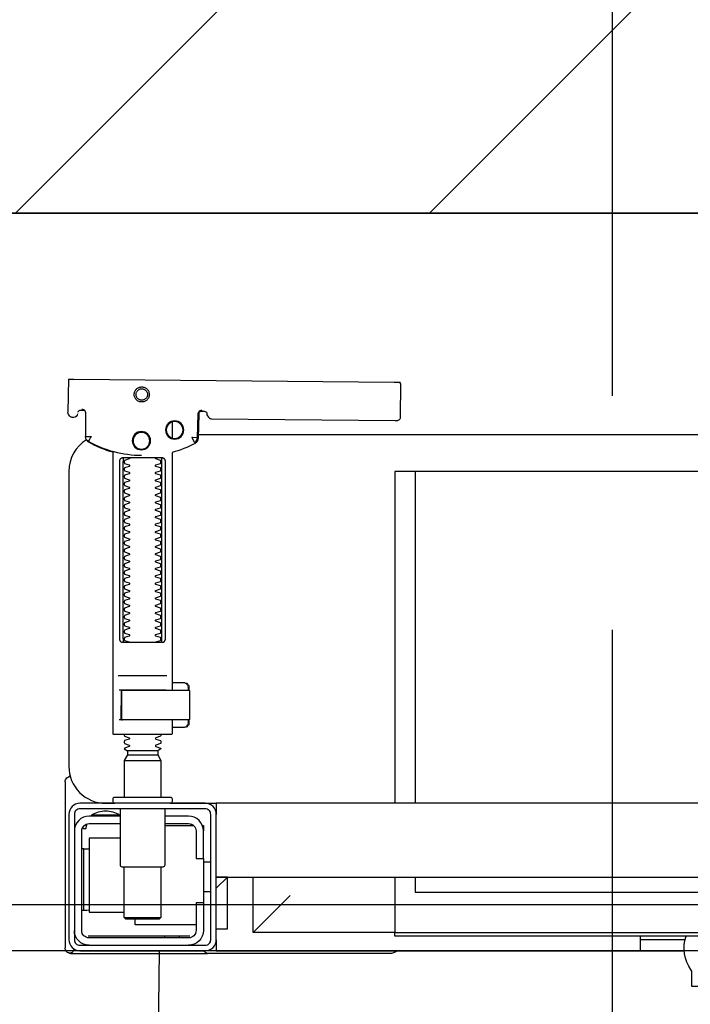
# Model space of a CAD drawing. Header units: millimetres. Extents: x 42924 to 92944, y -369470 to -179866.
# Tile 183 of 256: x 60853 to 60872, y -184056 to -184030. Entities that reach past the tile are written whole.
import ezdxf

# ---------------------------------------------------------------- set-up
doc = ezdxf.new("R2010")
doc.units = ezdxf.units.MM
doc.linetypes.add('HIDDEN', pattern=[9.525, 6.35, -3.175])
doc.layers.get('0').update_dxf_attribs({"color": 8})
for name, color, linetype in [('!! 0_Istn-cienka', 8, 'Continuous'), ('!! 1_hatch projektowane ściany', 8, 'Continuous'), ('!! 1_PROJ Sciany', 8, 'Continuous'), ('!! 1_zabudowa GK', 8, 'Continuous'), ('!! 2_wypos-sanitarne', 8, 'Continuous')]:
    doc.layers.add(name, color=color, linetype=linetype)
doc.layers.add('!!_@ wypos sanit nd', color=8, linetype='Continuous', plot=False)
doc.layers.add('E_SAP_ZASIĘG', color=150, linetype='Continuous', plot=False)

# ---------------------------------------------------------------- blocks, each defined once
blk = doc.blocks.new('A$C324a30b8')
for points in [[(0.17552, 0), (0.17692, -0.11958), (0.17797, -0.23916)], [(-0.17552, 0), (0.17552, 0)]]:
    blk.add_lwpolyline(points)
blk = doc.blocks.new('A$C4ebe9e89')
for points in [[(0.16424, 0.15596), (0.16327, 0.15595), (0.16304, 0.15592), (0.16283, 0.15584), (0.16262, 0.15571), (0.16265, 0.15575), (0.16259, 0.15555), (0.16257, 0.15535, -0.157432), (0.16238, 0.15476), (0.1621, 0.15436, -0.241147), (0.16129, 0.15393), (0.1115, 0.15346), (0.11134, 0.15345), (0.11119, 0.15345), (0.11107, 0.15345), (0.11094, 0.15346), (0.11078, 0.15348), (0.11062, 0.15353), (0.11047, 0.15361), (0.11033, 0.15371), (0.11022, 0.15383), (0.11012, 0.15397), (0.11005, 0.15412), (0.11001, 0.15428), (0.11, 0.15445), (0.10995, 0.16345), (0.11023, 0.16384)], [(0.19647, 0.15658), (0.19626, 0.15656), (0.19605, 0.15648), (0.19585, 0.15635), (0.19566, 0.15614, 0.132231), (0.19551, 0.15564), (0.19546, 0.14909)], [(0.19768, 0.15528, 0.415336), (0.19869, 0.15429)], [(0.19885, 0.1543), (0.19898, 0.1543), (0.19913, 0.15431), (0.19927, 0.15434), (0.19941, 0.1544), (0.19953, 0.15447), (0.19965, 0.15456), (0.19975, 0.15466), (0.20007, 0.15512, 0.158481), (0.20026, 0.15571)], [(0.18031, 0.14393, 0.125713), (0.19466, 0.14774, 0.121439), (0.19519, 0.14823, -0.262119), (0.2, 0.13968), (0.2, 0.05968, -0.414214), (0.19, 0.04968), (0.18752, 0.04968, 0.405519), (0.188, 0.05018), (0.188, 0.05088, 0.414214), (0.1875, 0.05138), (0.1725, 0.05138, 0.414214), (0.172, 0.05088), (0.172, 0.05018, 0.405519), (0.17249, 0.04968, 0.001664), (0.15993, 0.04968)], [(0.172, 0.07232), (0.172, 0.06852, 0.414214), (0.1722, 0.06832), (0.18462, 0.06832), (0.1878, 0.06832, 0.414214), (0.188, 0.06852), (0.188, 0.14485), (0.18885, 0.1451), (0.18969, 0.14537), (0.19052, 0.14568), (0.19134, 0.146), (0.19215, 0.14635), (0.19295, 0.14672), (0.19374, 0.14712), (0.19456, 0.14756), (0.19465, 0.14762), (0.19473, 0.14768), (0.19481, 0.14775), (0.19488, 0.14782), (0.19495, 0.1479), (0.19502, 0.14799)], [(0.17647, 0.09332, 0.182836), (0.17637, 0.09341), (0.17515, 0.09381, 0.050055), (0.175, 0.09408), (0.175, 0.09436, 0.050055), (0.17515, 0.09462), (0.17637, 0.09503, 0.719897), (0.17637, 0.09541), (0.17515, 0.09581, 0.050055), (0.175, 0.09608), (0.175, 0.09636, 0.050055), (0.17515, 0.09662), (0.17637, 0.09703, 0.719897), (0.17637, 0.09741), (0.17515, 0.09781, 0.050055), (0.175, 0.09808), (0.175, 0.09836, 0.050055), (0.17515, 0.09862), (0.17637, 0.09903, 0.719897), (0.17637, 0.09941), (0.17515, 0.09981, 0.050055), (0.175, 0.10008), (0.175, 0.10036, 0.050055), (0.17515, 0.10062), (0.17637, 0.10103, 0.719897), (0.17637, 0.10141), (0.17515, 0.10181, 0.050055), (0.175, 0.10208), (0.175, 0.10236, 0.050055), (0.17515, 0.10262), (0.17637, 0.10303, 0.719897), (0.17637, 0.10341), (0.17515, 0.10381, 0.050055), (0.175, 0.10408), (0.175, 0.10436, 0.050055), (0.17515, 0.10462), (0.17637, 0.10503, 0.719897), (0.17637, 0.10541), (0.17515, 0.10581, 0.050055), (0.175, 0.10608), (0.175, 0.10636, 0.050055), (0.17515, 0.10662), (0.17637, 0.10703, 0.719897), (0.17637, 0.10741), (0.17515, 0.10781, 0.050055), (0.175, 0.10808), (0.175, 0.10836, 0.050055), (0.17515, 0.10862), (0.17637, 0.10903, 0.719897), (0.17637, 0.10941), (0.17515, 0.10981, 0.050055), (0.175, 0.11008), (0.175, 0.11036, 0.050055), (0.17515, 0.11062), (0.17637, 0.11103, 0.719897), (0.17637, 0.11141), (0.17515, 0.11181, 0.050055), (0.175, 0.11208), (0.175, 0.11236, 0.050055), (0.17515, 0.11262), (0.17637, 0.11303, 0.719897), (0.17637, 0.11341), (0.17515, 0.11381, 0.050055), (0.175, 0.11408), (0.175, 0.11436, 0.050055), (0.17515, 0.11462), (0.17637, 0.11503, 0.719897), (0.17637, 0.11541), (0.17515, 0.11581, 0.050055), (0.175, 0.11608), (0.175, 0.11636, 0.050055), (0.17515, 0.11662), (0.17637, 0.11703, 0.719897), (0.17637, 0.11741), (0.17515, 0.11781, 0.050055), (0.175, 0.11808), (0.175, 0.11836, 0.050055), (0.17515, 0.11862), (0.17637, 0.11903, 0.719897), (0.17637, 0.11941), (0.17515, 0.11981, 0.050055), (0.175, 0.12008), (0.175, 0.12036, 0.050055), (0.17515, 0.12062), (0.17637, 0.12103, 0.719897), (0.17637, 0.12141), (0.17515, 0.12181, 0.050055), (0.175, 0.12208), (0.175, 0.12236, 0.050055), (0.17515, 0.12262), (0.17637, 0.12303, 0.719897), (0.17637, 0.12341), (0.17515, 0.12381, 0.050055), (0.175, 0.12408), (0.175, 0.12436, 0.050055), (0.17515, 0.12462), (0.17637, 0.12503, 0.719897), (0.17637, 0.12541), (0.17515, 0.12581, 0.050055), (0.175, 0.12608), (0.175, 0.12636, 0.050055), (0.17515, 0.12662), (0.17637, 0.12703, 0.719897), (0.17637, 0.12741), (0.17515, 0.12781, 0.050055), (0.175, 0.12808), (0.175, 0.12836, 0.050055), (0.17515, 0.12862), (0.17637, 0.12903, 0.719897), (0.17637, 0.12941), (0.17515, 0.12981, 0.050055), (0.175, 0.13008), (0.175, 0.13036, 0.050055), (0.17515, 0.13062), (0.17637, 0.13103, 0.719897), (0.17637, 0.13141), (0.17515, 0.13181, 0.050055), (0.175, 0.13208), (0.175, 0.13236, 0.050055), (0.17515, 0.13262), (0.17637, 0.13303, 0.719897), (0.17637, 0.13341), (0.17515, 0.13381, 0.050055), (0.175, 0.13408), (0.175, 0.13436, 0.050055), (0.17515, 0.13462), (0.17637, 0.13503, 0.719897), (0.17637, 0.13541), (0.17515, 0.13581, 0.050055), (0.175, 0.13608), (0.175, 0.13636, 0.050055), (0.17515, 0.13662), (0.17637, 0.13703, 0.719897), (0.17637, 0.13741), (0.17515, 0.13781, 0.050055), (0.175, 0.13808), (0.175, 0.13836, 0.050055), (0.17515, 0.13862), (0.17637, 0.13903, 0.719897), (0.17637, 0.13941), (0.17515, 0.13981, 0.050055), (0.175, 0.14008), (0.175, 0.14036, 0.050055), (0.17515, 0.14062), (0.17637, 0.14103, 0.719897), (0.17637, 0.14141), (0.17515, 0.14181, 0.050055), (0.175, 0.14208), (0.175, 0.14236, 0.050055), (0.17515, 0.14262), (0.17637, 0.14303, 0.474594), (0.17647, 0.14332)], [(0.18353, 0.14332, 0.474594), (0.18364, 0.14303), (0.18486, 0.14262, 0.050055), (0.185, 0.14236), (0.185, 0.14208, 0.050055), (0.18486, 0.14181), (0.18364, 0.14141, 0.719897), (0.18364, 0.14103), (0.18486, 0.14062, 0.050055), (0.185, 0.14036), (0.185, 0.14008, 0.050055), (0.18486, 0.13981), (0.18364, 0.13941, 0.719897), (0.18364, 0.13903), (0.18486, 0.13862, 0.050055), (0.185, 0.13836), (0.185, 0.13808, 0.050055), (0.18486, 0.13781), (0.18364, 0.13741, 0.719897), (0.18364, 0.13703), (0.18486, 0.13662, 0.050055), (0.185, 0.13636), (0.185, 0.13608, 0.050055), (0.18486, 0.13581), (0.18364, 0.13541, 0.719897), (0.18364, 0.13503), (0.18486, 0.13462, 0.050055), (0.185, 0.13436), (0.185, 0.13408, 0.050055), (0.18486, 0.13381), (0.18364, 0.13341, 0.719897), (0.18364, 0.13303), (0.18486, 0.13262, 0.050055), (0.185, 0.13236), (0.185, 0.13208, 0.050055), (0.18486, 0.13181), (0.18364, 0.13141, 0.719897), (0.18364, 0.13103), (0.18486, 0.13062, 0.050055), (0.185, 0.13036), (0.185, 0.13008, 0.050055), (0.18486, 0.12981), (0.18364, 0.12941, 0.719897), (0.18364, 0.12903), (0.18486, 0.12862, 0.050055), (0.185, 0.12836), (0.185, 0.12808, 0.050055), (0.18486, 0.12781), (0.18364, 0.12741, 0.719897), (0.18364, 0.12703), (0.18486, 0.12662, 0.050055), (0.185, 0.12636), (0.185, 0.12608, 0.050055), (0.18486, 0.12581), (0.18364, 0.12541, 0.719897), (0.18364, 0.12503), (0.18486, 0.12462, 0.050055), (0.185, 0.12436), (0.185, 0.12408, 0.050055), (0.18486, 0.12381), (0.18364, 0.12341, 0.719897), (0.18364, 0.12303), (0.18486, 0.12262, 0.050055), (0.185, 0.12236), (0.185, 0.12208, 0.050055), (0.18486, 0.12181), (0.18364, 0.12141, 0.719897), (0.18364, 0.12103), (0.18486, 0.12062, 0.050055), (0.185, 0.12036), (0.185, 0.12008, 0.050055), (0.18486, 0.11981), (0.18364, 0.11941, 0.719897), (0.18364, 0.11903), (0.18486, 0.11862, 0.050055), (0.185, 0.11836), (0.185, 0.11808, 0.050055), (0.18486, 0.11781), (0.18364, 0.11741, 0.719897), (0.18364, 0.11703), (0.18486, 0.11662, 0.050055), (0.185, 0.11636), (0.185, 0.11608, 0.050055), (0.18486, 0.11581), (0.18364, 0.11541, 0.719897), (0.18364, 0.11503), (0.18486, 0.11462, 0.050055), (0.185, 0.11436), (0.185, 0.11408, 0.050055), (0.18486, 0.11381), (0.18364, 0.11341, 0.719897), (0.18364, 0.11303), (0.18486, 0.11262, 0.050055), (0.185, 0.11236), (0.185, 0.11208, 0.050055), (0.18486, 0.11181), (0.18364, 0.11141, 0.719897), (0.18364, 0.11103), (0.18486, 0.11062, 0.050055), (0.185, 0.11036), (0.185, 0.11008, 0.050055), (0.18486, 0.10981), (0.18364, 0.10941, 0.719897), (0.18364, 0.10903), (0.18486, 0.10862, 0.050055), (0.185, 0.10836), (0.185, 0.10808, 0.050055), (0.18486, 0.10781), (0.18364, 0.10741, 0.719897), (0.18364, 0.10703), (0.18486, 0.10662, 0.050055), (0.185, 0.10636), (0.185, 0.10608, 0.050055), (0.18486, 0.10581), (0.18364, 0.10541, 0.719897), (0.18364, 0.10503), (0.18486, 0.10462, 0.050055), (0.185, 0.10436), (0.185, 0.10408, 0.050055), (0.18486, 0.10381), (0.18364, 0.10341, 0.719897), (0.18364, 0.10303), (0.18486, 0.10262, 0.050055), (0.185, 0.10236), (0.185, 0.10208, 0.050055), (0.18486, 0.10181), (0.18364, 0.10141, 0.719897), (0.18364, 0.10103), (0.18486, 0.10062, 0.050055), (0.185, 0.10036), (0.185, 0.10008, 0.050055), (0.18486, 0.09981), (0.18364, 0.09941, 0.719897), (0.18364, 0.09903), (0.18486, 0.09862, 0.050055), (0.185, 0.09836), (0.185, 0.09808, 0.050055), (0.18486, 0.09781), (0.18364, 0.09741, 0.719897), (0.18364, 0.09703), (0.18486, 0.09662, 0.050055), (0.185, 0.09636), (0.185, 0.09608, 0.050055), (0.18486, 0.09581), (0.18364, 0.09541, 0.719897), (0.18364, 0.09503), (0.18486, 0.09462, 0.050055), (0.185, 0.09436), (0.185, 0.09408, 0.050055), (0.18486, 0.09381), (0.18364, 0.09341, 0.182836), (0.18353, 0.09332)], [(0.18575, 0.07252), (0.18575, 0.08011), (0.18572, 0.08022), (0.18564, 0.08029), (0.18555, 0.08032), (0.18565, 0.0803), (0.18573, 0.08024), (0.18577, 0.08014), (0.18577, 0.07252), (0.18574, 0.07241), (0.18567, 0.07234), (0.18547, 0.07232), (0.18558, 0.07237), (0.18564, 0.07252), (0.18564, 0.08012), (0.18557, 0.08027), (0.18547, 0.08032), (0.16743, 0.08032, 0.414214), (0.16723, 0.08012), (0.16723, 0.07252, 0.414214), (0.16743, 0.07232), (0.18547, 0.07232)], [(0.18556, 0.07232, 0.414213), (0.18576, 0.07252), (0.18575, 0.08011), (0.18575, 0.07252), (0.18572, 0.07241), (0.18565, 0.07234), (0.18555, 0.07232)], [(0.175, 0.06836), (0.175, 0.06812, -0.050055), (0.17515, 0.06786), (0.17636, 0.06745, -0.719897), (0.17636, 0.06707), (0.17515, 0.06666, -0.050055), (0.175, 0.0664), (0.175, 0.06612, -0.050055), (0.17515, 0.06586), (0.17636, 0.06545, -0.719897), (0.17636, 0.06507), (0.17515, 0.06466, -0.050055), (0.175, 0.0644), (0.1759, 0.06388), (0.1759, 0.06282), (0.175, 0.06126), (0.175, 0.05138)], [(0.185, 0.06836), (0.185, 0.06812, 0.050055), (0.18486, 0.06786), (0.18364, 0.06745, 0.719897), (0.18364, 0.06707), (0.18486, 0.06666, 0.050055), (0.185, 0.0664), (0.185, 0.06612, 0.050055), (0.18486, 0.06586), (0.18364, 0.06545, 0.719897), (0.18364, 0.06507), (0.18486, 0.06466, 0.050055), (0.185, 0.0644), (0.1841, 0.06388), (0.1841, 0.06282), (0.185, 0.06126), (0.185, 0.05138)], [(0.20011, 0.05684, 0.126559), (0.19962, 0.05693)], [(0.20099, 0.05547, 0.198909), (0.20055, 0.05654, 0.091301), (0.20011, 0.05684)], [(0.174, 0.04818), (0.174, 0.03288, 0.414214), (0.1745, 0.03238), (0.1855, 0.03238, 0.414214), (0.186, 0.03288), (0.186, 0.04818)], [(0.16379, 0.04368), (0.1635, 0.04368), (0.1635, 0.04218, -0.414214), (0.1675, 0.04618), (0.174, 0.04618)], [(0.19375, 0.04656, 0.119096), (0.19, 0.04764, 0.119096), (0.18625, 0.04656)], [(0.19375, 0.04618), (0.19375, 0.04656), (0.18625, 0.04656), (0.18625, 0.04618), (0.1945, 0.04618, -0.414214), (0.1985, 0.04218)], [(0.174, 0.04418), (0.1675, 0.04418, 0.414214), (0.1655, 0.04218), (0.1655, 0.03468), (0.1635, 0.03468), (0.1635, 0.01518, 0.414214), (0.1675, 0.01118)], [(0.1635, 0.02268), (0.1655, 0.02268), (0.1655, 0.01518, 0.414214), (0.1675, 0.01318), (0.1945, 0.01318, 0.414214), (0.1965, 0.01518), (0.1965, 0.04218, 0.414214), (0.1945, 0.04418), (0.186, 0.04418)], [(0.1945, 0.03721), (0.19515, 0.03722), (0.19542, 0.03722), (0.1956, 0.03722), (0.19567, 0.03722, 0.116465), (0.19589, 0.03728), (0.19601, 0.03733), (0.19601, 0.02063), (0.19589, 0.02068, 0.116465), (0.19567, 0.02074), (0.19542, 0.02074), (0.19515, 0.02074), (0.1945, 0.02075)], [(-0.04, 0.01368), (-0.03255, 0.01368, 0.236962), (-0.03118, 0.00443, -0.154353), (-0.031, 0.00386), (-0.031, 0), (0.031, 0), (0.031, 0.00386, -0.154353), (0.03118, 0.00443, 0.236962), (0.03256, 0.01368), (0.04, 0.01368)], [(0.1945, 0.01118, 0.414214), (0.1985, 0.01518)], [(0.11124, 0.00968), (0.11142, 0.00944), (0.11165, 0.00925), (0.11192, 0.0091), (0.1122, 0.00901), (0.1125, 0.00898), (0.1623, 0.00898, 0.326231), (0.16325, 0.00968)], [(0.1987, 0.01002, 0.000114), (0.1987, 0.01002, 0.517015), (0.20003, 0.00909), (0.19993, 0.00905), (0.19983, 0.00903), (0.19971, 0.009), (0.19958, 0.00899), (0.19948, 0.00899), (0.19903, 0.00899), (0.19841, 0.00899), (0.19771, 0.00899), (0.16428, 0.00899), (0.16393, 0.00899), (0.16357, 0.00899), (0.16323, 0.00899), (0.16294, 0.00899), (0.16269, 0.00899), (0.16249, 0.00899), (0.16237, 0.00899)], [(0.20011, 0.00912, 0.091301), (0.20055, 0.00942, 0.198909), (0.20099, 0.01048)]]:
    blk.add_lwpolyline(points, format="xyb")
for points in [[(0.19864, 0.1647), (0.11173, 0.16387)], [(0.20013, 0.1647), (0.20026, 0.15571)], [(0.16386, 0.15607), (0.16409, 0.15602), (0.16425, 0.15596), (0.1644, 0.15586), (0.16453, 0.15574), (0.16463, 0.1556), (0.16471, 0.15544), (0.16476, 0.15527), (0.16478, 0.1551), (0.16496, 0.14854), (0.16497, 0.14842), (0.16498, 0.14832), (0.16501, 0.14822), (0.16503, 0.14812), (0.16507, 0.14802), (0.16511, 0.14793), (0.16516, 0.14784), (0.16521, 0.14775), (0.16528, 0.14767), (0.16535, 0.14758), (0.16542, 0.14751), (0.1655, 0.14744), (0.16558, 0.14737), (0.16567, 0.14731), (0.16576, 0.14726), (0.16651, 0.14688), (0.16727, 0.14651), (0.16803, 0.14617), (0.16881, 0.14585), (0.1696, 0.14555), (0.17039, 0.14527), (0.17119, 0.14502), (0.172, 0.14478), (0.172, 0.08032)], [(0.1651, 0.14871), (0.16492, 0.1553), (0.1649, 0.15547), (0.16485, 0.15563), (0.16478, 0.15579), (0.16468, 0.15592), (0.16455, 0.15604), (0.16441, 0.15614), (0.16425, 0.15621), (0.16409, 0.15626), (0.16391, 0.15627)], [(0.19757, 0.15573), (0.19749, 0.15586), (0.19739, 0.15598), (0.19727, 0.15608), (0.19713, 0.15617), (0.19698, 0.15623), (0.19683, 0.15626), (0.19667, 0.15627), (0.19577, 0.15626)], [(0.172, 0.15305), (0.172, 0.14874)], [(0.16493, 0.14968), (-0.16477, 0.14968)], [(0.17483, 0.14232), (0.17483, 0.09432)], [(0.18523, 0.09432), (0.18523, 0.14232)], [(-0.11847, 0.04968), (-0.11847, 0.13968), (0.11153, 0.13968), (0.11153, 0.04968)], [(0.10602, 0.13968), (0.10602, 0.04968)], [(0.18662, 0.08432), (0.17345, 0.08432)], [(0.16732, 0.08028), (0.16732, 0.08144), (0.16736, 0.08156), (0.16746, 0.08164), (0.16767, 0.08169)], [(0.16751, 0.08053), (0.16754, 0.08079), (0.16766, 0.08132)], [(0.16811, 0.08203), (0.16776, 0.08162), (0.16776, 0.08196), (0.16779, 0.08207), (0.16786, 0.08214), (0.16797, 0.08218), (0.1681, 0.08219), (0.16822, 0.08219), (0.16842, 0.08221), (0.16887, 0.08232), (0.172, 0.08232)], [(0.16848, 0.08224), (0.16856, 0.0823), (0.16876, 0.08232)], [(0.17371, 0.08032), (0.18481, 0.08032), (0.18637, 0.08032)], [(0.16767, 0.07094), (0.16756, 0.07096), (0.16746, 0.07099), (0.16737, 0.07106), (0.16732, 0.0712), (0.16732, 0.07235)], [(0.16766, 0.07131), (0.16754, 0.07185), (0.16751, 0.0721)], [(0.18558, 0.07232), (0.18637, 0.07232)], [(0.172, 0.07032), (0.16887, 0.07032), (0.16842, 0.07042), (0.16831, 0.07044), (0.1682, 0.07044), (0.16806, 0.07045), (0.16795, 0.07046), (0.16783, 0.07052), (0.16776, 0.07067), (0.16776, 0.07101), (0.16811, 0.07061)], [(0.16876, 0.07032), (0.16866, 0.07032), (0.16848, 0.0704)], [(0.1759, 0.06388), (0.1841, 0.06388)], [(0.1841, 0.06282), (0.1759, 0.06282)], [(0.185, 0.06126), (0.175, 0.06126)], [(0.19963, 0.05696), (0.19976, 0.05695), (0.19988, 0.05692), (0.20001, 0.05688)], [(0.20099, 0.05547), (0.20099, 0.01048)], [(-0.16, 0.04668), (-0.16, 0.04968), (0.16, 0.04968), (0.16, 0.04668)], [(0.16, 0.03368), (0.16, 0.04568)], [(0.174, 0.04368), (0.16618, 0.04368)], [(0.167, 0.04412), (0.16693, 0.04403), (0.16687, 0.04393), (0.16681, 0.04381), (0.16675, 0.04368)], [(0.19499, 0.04412), (0.19506, 0.04404), (0.19512, 0.04395), (0.19517, 0.04385), (0.19521, 0.04376), (0.19525, 0.04365), (0.19528, 0.04355), (0.19531, 0.04344), (0.19533, 0.04333), (0.19535, 0.04322), (0.19537, 0.04311), (0.19538, 0.04301), (0.19539, 0.04291), (0.19538, 0.04281), (0.19547, 0.04278), (0.19557, 0.04278), (0.19568, 0.04278), (0.19578, 0.04278), (0.19589, 0.04278), (0.19613, 0.04278), (0.19616, 0.04288), (0.19615, 0.04299), (0.19613, 0.04311), (0.19609, 0.04324), (0.19605, 0.04336), (0.19594, 0.04357)], [(0.1635, 0.03468), (0.1635, 0.04218)], [(0.186, 0.04018), (0.1945, 0.04018), (0.1945, 0.02018), (0.185, 0.02018)], [(0.19591, 0.03729), (0.19602, 0.03729), (0.19616, 0.03729), (0.19632, 0.03729), (0.1965, 0.03729)], [(0.1615, 0.03368), (0.1635, 0.03368)], [(0.175, 0.03238), (0.175, 0.01872), (0.1755, 0.01822), (0.1845, 0.01822), (0.185, 0.01872), (0.185, 0.03238)], [(0.16, 0.02668), (0.157, 0.02968), (0.16, 0.02968), (-0.16, 0.02968), (-0.157, 0.02968), (-0.16, 0.02668)], [(0.10602, 0.02968), (0.10602, 0.0256), (-0.11847, 0.0256)], [(0.11153, 0.02968), (0.11153, 0.01468), (0.15, 0.01468)], [(0.14, 0.02468), (0.15, 0.01468), (0.15, 0.02968)], [(0.16, 0.01568), (0.157, 0.01568), (0.157, 0.02968)], [(0.1615, 0.02568), (0.1635, 0.02568)], [(0.185, 0.01872), (0.175, 0.01872)], [(0.1965, 0.02067), (0.19632, 0.02067), (0.19616, 0.02067), (0.19602, 0.02067), (0.19591, 0.02067)], [(0.1655, 0.01668), (0.182, 0.01668), (0.182, 0.01822)], [(0.045, 0.01368), (0.045, 0.00968)], [(0.16722, 0.01368), (0.19467, 0.01368), (0.19478, 0.01368)], [(0.17, 0.01318), (0.17, 0.01368)], [(0.174, 0.01318), (0.174, 0.01368)], [(0.03283, 0.01268), (0.045, 0.01268)], [(0.16, 0.01268), (0.16, 0.00968), (0.03305, 0.00968)]]:
    blk.add_lwpolyline(points)
for points in [[(0.18024, 0.15848), (0.18044, 0.15849), (0.18064, 0.15852), (0.18084, 0.15857), (0.18103, 0.15864), (0.18121, 0.15873), (0.18138, 0.15883), (0.18154, 0.15895), (0.18168, 0.15909), (0.18182, 0.15924), (0.18194, 0.1594), (0.18204, 0.15958), (0.18212, 0.15976), (0.18219, 0.15995), (0.18224, 0.16014), (0.18226, 0.16034), (0.18227, 0.16054), (0.18226, 0.16075), (0.18223, 0.16094), (0.18218, 0.16114), (0.18211, 0.16133), (0.18202, 0.16151), (0.18191, 0.16168), (0.18179, 0.16184), (0.18166, 0.16199), (0.18151, 0.16212), (0.18134, 0.16224), (0.18117, 0.16234), (0.18099, 0.16242), (0.1808, 0.16249), (0.1806, 0.16254), (0.1804, 0.16256), (0.1802, 0.16257), (0.18, 0.16256), (0.1798, 0.16253), (0.17961, 0.16248), (0.17942, 0.16241), (0.17924, 0.16232), (0.17907, 0.16222), (0.17891, 0.1621), (0.17876, 0.16196), (0.17863, 0.16181), (0.17851, 0.16165), (0.17841, 0.16147), (0.17832, 0.16129), (0.17826, 0.1611), (0.17821, 0.1609), (0.17818, 0.16071), (0.17818, 0.1605), (0.17819, 0.1603), (0.17822, 0.16011), (0.17827, 0.15991), (0.17834, 0.15972), (0.17843, 0.15954), (0.17853, 0.15937), (0.17865, 0.15921), (0.17879, 0.15906), (0.17894, 0.15893), (0.1791, 0.15881), (0.17928, 0.15871), (0.17946, 0.15863), (0.17965, 0.15856), (0.17984, 0.15851), (0.18004, 0.15849)], [(0.18024, 0.15897), (0.18039, 0.15898), (0.18054, 0.159), (0.18068, 0.15904), (0.18083, 0.15909), (0.18096, 0.15916), (0.18109, 0.15924), (0.18121, 0.15933), (0.18133, 0.15943), (0.18143, 0.15955), (0.18152, 0.15967), (0.18159, 0.1598), (0.18166, 0.15994), (0.18171, 0.16008), (0.18174, 0.16023), (0.18176, 0.16038), (0.18177, 0.16053), (0.18176, 0.16068), (0.18174, 0.16084), (0.1817, 0.16098), (0.18165, 0.16113), (0.18158, 0.16126), (0.1815, 0.16139), (0.18141, 0.16151), (0.1813, 0.16162), (0.18119, 0.16173), (0.18107, 0.16182), (0.18094, 0.16189), (0.1808, 0.16196), (0.18066, 0.16201), (0.18051, 0.16204), (0.18036, 0.16206), (0.18021, 0.16207), (0.18005, 0.16206), (0.1799, 0.16204), (0.17976, 0.162), (0.17961, 0.16194), (0.17948, 0.16188), (0.17935, 0.1618), (0.17923, 0.16171), (0.17911, 0.1616), (0.17901, 0.16149), (0.17892, 0.16137), (0.17885, 0.16124), (0.17878, 0.1611), (0.17873, 0.16095), (0.1787, 0.16081), (0.17868, 0.16066), (0.17867, 0.1605), (0.17868, 0.16035), (0.1787, 0.1602), (0.17874, 0.16005), (0.17879, 0.15991), (0.17886, 0.15977), (0.17894, 0.15964), (0.17903, 0.15952), (0.17914, 0.15941), (0.17925, 0.15931), (0.17937, 0.15922), (0.1795, 0.15914), (0.17964, 0.15908), (0.17978, 0.15903), (0.17993, 0.159), (0.18008, 0.15897)], [(0.16587, 0.14754), (0.16582, 0.14756), (0.16577, 0.1476), (0.16573, 0.14763), (0.16568, 0.14767), (0.16563, 0.14771), (0.16558, 0.14776), (0.16553, 0.14781), (0.16549, 0.14786), (0.16544, 0.14791), (0.1654, 0.14797), (0.16536, 0.14803), (0.16533, 0.14809), (0.16529, 0.14815), (0.16526, 0.14821), (0.16524, 0.14828), (0.16521, 0.14834), (0.16519, 0.14841), (0.16517, 0.14847), (0.16516, 0.14854), (0.16515, 0.1486), (0.16514, 0.14866), (0.16513, 0.14872), (0.16513, 0.14877), (0.16518, 0.14879), (0.16643, 0.14884), (0.16648, 0.14884), (0.16654, 0.14884), (0.16659, 0.14886), (0.16664, 0.14883), (0.16661, 0.14879), (0.16658, 0.14874), (0.16656, 0.14869), (0.16653, 0.14863), (0.16594, 0.14754)], [(0.18533, 0.14332), (0.18542, 0.14331), (0.1855, 0.1433), (0.18559, 0.14329), (0.18567, 0.14326), (0.18575, 0.14323), (0.18583, 0.14319), (0.18591, 0.14314), (0.18598, 0.14308), (0.18604, 0.14302), (0.1861, 0.14294), (0.18615, 0.14286), (0.18619, 0.14276), (0.18623, 0.14266), (0.18626, 0.14255), (0.18627, 0.14243), (0.18628, 0.14232), (0.18628, 0.09432), (0.18627, 0.0942), (0.18626, 0.09409), (0.18623, 0.09398), (0.18619, 0.09387), (0.18615, 0.09378), (0.1861, 0.09369), (0.18604, 0.09362), (0.18598, 0.09355), (0.18591, 0.09349), (0.18583, 0.09344), (0.18575, 0.0934), (0.18567, 0.09337), (0.18559, 0.09335), (0.1855, 0.09333), (0.18542, 0.09332), (0.18533, 0.09332), (0.17475, 0.09332), (0.17466, 0.09332), (0.17457, 0.09333), (0.17449, 0.09335), (0.1744, 0.09337), (0.17432, 0.0934), (0.17424, 0.09344), (0.17416, 0.09349), (0.17409, 0.09355), (0.17403, 0.09362), (0.17397, 0.09369), (0.17392, 0.09378), (0.17387, 0.09387), (0.17384, 0.09398), (0.17381, 0.09409), (0.17379, 0.0942), (0.17379, 0.09432), (0.17379, 0.14232), (0.17379, 0.14243), (0.17381, 0.14255), (0.17384, 0.14266), (0.17387, 0.14276), (0.17392, 0.14286), (0.17397, 0.14294), (0.17403, 0.14302), (0.17409, 0.14308), (0.17416, 0.14314), (0.17424, 0.14319), (0.17432, 0.14323), (0.1744, 0.14326), (0.17449, 0.14329), (0.17457, 0.1433), (0.17466, 0.14331), (0.17475, 0.14332)], [(-0.11847, 0.01368), (0.11153, 0.01368), (0.11153, 0.01468), (-0.11847, 0.01468)]]:
    blk.add_lwpolyline(points, close=True)
for points in [[(0.19546, 0.14908), (0.19546, 0.14908), (0.19546, 0.14908), (0.19546, 0.14909), (0.19546, 0.14909), (0.19546, 0.14909), (0.19546, 0.14909), (0.19546, 0.14909), (0.19546, 0.14909), (0.19546, 0.14909), (0.19546, 0.14909), (0.19546, 0.14909), (0.19546, 0.14909), (0.19546, 0.14909), (0.19546, 0.14909), (0.19546, 0.14909), (0.19546, 0.14909), (0.19546, 0.14909), (0.19546, 0.14909), (0.19546, 0.14909), (0.19546, 0.14908), (0.19546, 0.14908), (0.19546, 0.14908), (0.19546, 0.14908), (0.19546, 0.14908), (0.19546, 0.14908), (0.19546, 0.14908), (0.19546, 0.14908), (0.19546, 0.14908), (0.19546, 0.14908), (0.19546, 0.14908), (0.19546, 0.14908), (0.19546, 0.14908), (0.19546, 0.14908), (0.19546, 0.14908), (0.19546, 0.14908), (0.19546, 0.14908), (0.19546, 0.14909), (0.19545, 0.14909), (0.19545, 0.14909), (0.19545, 0.14909), (0.19545, 0.14909), (0.19545, 0.14909), (0.19545, 0.14909), (0.19545, 0.14909), (0.19545, 0.14909), (0.19544, 0.14909), (0.19544, 0.14908), (0.19544, 0.14908), (0.19544, 0.14908), (0.19544, 0.14908), (0.19543, 0.14908), (0.19543, 0.14908), (0.19543, 0.14908), (0.19543, 0.14908), (0.19543, 0.14908), (0.19543, 0.14908), (0.19543, 0.14908), (0.19542, 0.14908), (0.19542, 0.14908), (0.19542, 0.14908), (0.19542, 0.14908), (0.19542, 0.14908), (0.19541, 0.14908), (0.19541, 0.14908), (0.19541, 0.14908), (0.19541, 0.14908), (0.19541, 0.14908), (0.1954, 0.14908), (0.1954, 0.14908), (0.1954, 0.14908), (0.19539, 0.14908), (0.19539, 0.14908), (0.19538, 0.14909), (0.19537, 0.14909), (0.19537, 0.14909), (0.19536, 0.14909), (0.19536, 0.14909), (0.19536, 0.14909), (0.19535, 0.14909), (0.19535, 0.14909), (0.19534, 0.14909), (0.19534, 0.14909), (0.19533, 0.14909), (0.19533, 0.14909), (0.19532, 0.14909), (0.19531, 0.14909), (0.19531, 0.14909), (0.1953, 0.14909), (0.19529, 0.14909), (0.19529, 0.14909), (0.19528, 0.14909), (0.19527, 0.14909), (0.19527, 0.14909), (0.19526, 0.14909), (0.19525, 0.14909), (0.19524, 0.14909), (0.19524, 0.14909), (0.19523, 0.14909), (0.19522, 0.14909), (0.19521, 0.14909), (0.1952, 0.14909), (0.19519, 0.14909), (0.19518, 0.14909), (0.19517, 0.14909), (0.19516, 0.14909), (0.19516, 0.14909), (0.19515, 0.14909), (0.19514, 0.14909), (0.19513, 0.14909), (0.19512, 0.14909), (0.19511, 0.14909), (0.1951, 0.14909), (0.19508, 0.14909), (0.19507, 0.14909), (0.19506, 0.14909), (0.19505, 0.14909), (0.19504, 0.14909), (0.19503, 0.14909), (0.19502, 0.14909), (0.19501, 0.14909), (0.195, 0.14909), (0.19499, 0.14909), (0.19497, 0.14909), (0.19496, 0.14909), (0.19495, 0.14909), (0.19494, 0.1491), (0.19493, 0.1491), (0.19491, 0.1491), (0.1949, 0.1491), (0.19489, 0.1491), (0.19488, 0.1491), (0.19486, 0.1491), (0.19485, 0.1491), (0.19484, 0.1491), (0.19483, 0.1491), (0.19481, 0.1491), (0.19469, 0.1491), (0.19464, 0.1491), (0.19459, 0.1491), (0.19456, 0.1491), (0.19453, 0.1491), (0.19451, 0.1491), (0.19448, 0.1491), (0.19446, 0.1491), (0.19443, 0.1491), (0.19441, 0.1491), (0.19438, 0.1491), (0.19435, 0.1491), (0.19433, 0.1491), (0.19431, 0.1491), (0.19428, 0.1491), (0.19427, 0.1491), (0.19426, 0.1491), (0.19423, 0.1491), (0.19422, 0.1491), (0.19421, 0.1491), (0.1942, 0.1491), (0.19418, 0.1491), (0.19418, 0.1491), (0.19417, 0.1491), (0.19417, 0.1491), (0.19416, 0.1491), (0.19416, 0.1491), (0.19415, 0.14911), (0.19414, 0.14911), (0.19414, 0.14911), (0.19413, 0.14911), (0.19413, 0.14911), (0.19412, 0.14911), (0.19412, 0.14911), (0.19412, 0.14911), (0.19411, 0.14911), (0.19411, 0.1491), (0.1941, 0.1491), (0.1941, 0.1491), (0.1941, 0.1491), (0.19409, 0.1491), (0.19409, 0.1491), (0.19409, 0.1491), (0.19409, 0.1491), (0.19408, 0.1491), (0.19408, 0.1491), (0.19408, 0.1491), (0.19407, 0.1491), (0.19407, 0.1491), (0.19406, 0.1491), (0.19406, 0.1491), (0.19406, 0.1491), (0.19406, 0.1491), (0.19405, 0.1491), (0.19405, 0.1491), (0.19405, 0.1491), (0.19405, 0.14911), (0.19404, 0.14911), (0.19404, 0.14911), (0.19404, 0.14911), (0.19403, 0.14911), (0.19403, 0.14911), (0.19402, 0.14912), (0.19402, 0.14912), (0.19402, 0.14912), (0.19401, 0.14912), (0.19401, 0.14912), (0.19401, 0.14912), (0.194, 0.14912), (0.194, 0.14912), (0.194, 0.14912), (0.194, 0.14912), (0.194, 0.14912), (0.194, 0.14912), (0.194, 0.14912), (0.19399, 0.14912), (0.19399, 0.14912), (0.19399, 0.14912), (0.19399, 0.14912), (0.19399, 0.14912), (0.19399, 0.14912), (0.19398, 0.14912), (0.19398, 0.14912), (0.19398, 0.14911), (0.19398, 0.14911), (0.19398, 0.14911), (0.19398, 0.14911), (0.19397, 0.14911), (0.19397, 0.14911), (0.19397, 0.1491), (0.19397, 0.1491), (0.19397, 0.1491), (0.19397, 0.1491), (0.19397, 0.1491), (0.19397, 0.14909), (0.19397, 0.14909), (0.19397, 0.14909), (0.19397, 0.14909), (0.19397, 0.14908), (0.19397, 0.14908), (0.19397, 0.14908), (0.19397, 0.14908), (0.19397, 0.14908), (0.19397, 0.14907), (0.19397, 0.14907), (0.19397, 0.14907), (0.19397, 0.14907), (0.19397, 0.14907), (0.19398, 0.14906), (0.19398, 0.14906), (0.19398, 0.14906), (0.19398, 0.14906), (0.19398, 0.14906), (0.19398, 0.14905), (0.19399, 0.14905), (0.19399, 0.14905), (0.19399, 0.14905), (0.194, 0.14904), (0.194, 0.14904), (0.19401, 0.14903), (0.19401, 0.14903), (0.19401, 0.14903), (0.19402, 0.14902), (0.19402, 0.14902), (0.19402, 0.14902), (0.19403, 0.14901), (0.19403, 0.14901), (0.19403, 0.14901), (0.19403, 0.149), (0.19403, 0.149), (0.19403, 0.149), (0.19404, 0.14899), (0.19404, 0.14899), (0.19404, 0.14899), (0.19404, 0.14899), (0.19404, 0.14898), (0.19404, 0.14898), (0.19404, 0.14898), (0.19405, 0.14897), (0.19405, 0.14897), (0.19405, 0.14897), (0.19405, 0.14896), (0.19405, 0.14896), (0.19406, 0.14895), (0.19406, 0.14895), (0.19406, 0.14895), (0.19406, 0.14894), (0.19407, 0.14894), (0.19407, 0.14893), (0.19407, 0.14893), (0.19408, 0.14892), (0.19408, 0.14891), (0.19409, 0.1489), (0.19409, 0.14889), (0.1941, 0.14888), (0.1941, 0.14887), (0.19411, 0.14886), (0.19412, 0.14884), (0.19414, 0.14881), (0.19416, 0.14877), (0.19418, 0.14873), (0.19419, 0.14871), (0.1942, 0.1487), (0.19421, 0.14868), (0.19422, 0.14866), (0.19423, 0.14864), (0.19434, 0.14845), (0.19435, 0.14844), (0.19435, 0.14842), (0.19436, 0.1484), (0.19437, 0.14839), (0.19438, 0.14837), (0.19439, 0.14836), (0.1944, 0.14834), (0.19441, 0.14832), (0.19441, 0.14831), (0.19442, 0.14829), (0.19443, 0.14828), (0.19444, 0.14826), (0.19445, 0.14825), (0.19446, 0.14823), (0.19446, 0.14822), (0.19447, 0.14821), (0.19448, 0.14819), (0.19449, 0.14818), (0.19449, 0.14816), (0.1945, 0.14815), (0.19451, 0.14814), (0.19452, 0.14813), (0.19452, 0.14811), (0.19453, 0.1481), (0.19454, 0.14809), (0.19454, 0.14808), (0.19455, 0.14806), (0.19456, 0.14805), (0.19456, 0.14804), (0.19457, 0.14803), (0.19457, 0.14802), (0.19458, 0.14801), (0.19458, 0.148), (0.19459, 0.14799), (0.1946, 0.14798), (0.1946, 0.14797), (0.19461, 0.14796), (0.19461, 0.14795), (0.19462, 0.14794), (0.19462, 0.14793), (0.19463, 0.14792), (0.19463, 0.14791), (0.19463, 0.1479), (0.19464, 0.1479), (0.19464, 0.14789), (0.19465, 0.14788), (0.19465, 0.14787), (0.19465, 0.14787), (0.19466, 0.14786), (0.19466, 0.14785), (0.19466, 0.14785), (0.19467, 0.14784), (0.19467, 0.14784), (0.19467, 0.14783), (0.19468, 0.14783), (0.19468, 0.14782), (0.19468, 0.14782), (0.19468, 0.14782), (0.19468, 0.14781), (0.19468, 0.14781), (0.19468, 0.14781), (0.19468, 0.14781), (0.19469, 0.14781), (0.19469, 0.1478), (0.19469, 0.1478), (0.19469, 0.1478), (0.19469, 0.1478), (0.19469, 0.1478), (0.19469, 0.1478), (0.19469, 0.1478), (0.19469, 0.14779), (0.19469, 0.14779), (0.19469, 0.14779), (0.19469, 0.14779), (0.19469, 0.14779), (0.19469, 0.14779), (0.19469, 0.14779), (0.19469, 0.14779), (0.19469, 0.14779), (0.19469, 0.14779), (0.19469, 0.14779), (0.19469, 0.14779), (0.19469, 0.14779), (0.19469, 0.14779), (0.19469, 0.14779), (0.19469, 0.14779), (0.19469, 0.14778), (0.19469, 0.14778), (0.19469, 0.14778), (0.19469, 0.14778), (0.19469, 0.14778), (0.19469, 0.14778), (0.19469, 0.14778), (0.19469, 0.14778), (0.19469, 0.14778), (0.19469, 0.14778), (0.19469, 0.14778), (0.19469, 0.14778), (0.19469, 0.14778), (0.19469, 0.14778), (0.19469, 0.14778), (0.19469, 0.14778), (0.19469, 0.14778), (0.19469, 0.14778), (0.19469, 0.14778), (0.19469, 0.14778), (0.19469, 0.14778), (0.19469, 0.14778), (0.19469, 0.14778), (0.19469, 0.14778), (0.1947, 0.14778, 0.269557)], [(0.16, 0.01268), (0.16, 0.04668, -0.414214), (0.163, 0.04968), (0.197, 0.04968, -0.414214), (0.2, 0.04668), (0.2, 0.01268, -0.414214), (0.197, 0.00968), (0.163, 0.00968, -0.414214)], [(0.1985, 0.04668), (0.1985, 0.01268, -0.414214), (0.197, 0.01118), (0.163, 0.01118, -0.414214), (0.1615, 0.01268), (0.1615, 0.04668, -0.414214), (0.163, 0.04818), (0.197, 0.04818, -0.414214)]]:
    blk.add_lwpolyline(points, format="xyb", close=True)
for centre, radius in [((0.17129, 0.1509), 0.00247), ((0.17129, 0.15089), 0.00227), ((0.18031, 0.14798), 0.00247), ((0.18031, 0.14798), 0.00227)]:
    blk.add_circle(centre, radius)
for centre, major_axis, ratio, start_param, end_param in [((0.11145, 0.16346), (-0.0015, -0.00001), 0.008666, 6.276938, 6.283143), ((0.11173, 0.16385), (0.0015, 0.00001), 0.008666, 1.564549, 3.135353), ((0.19863, 0.16469), (0.0015, 0.00001), 0.008666, 0.000034, 1.564556), ((0.16326, 0.15695), (0.00001, -0.001), 0.006244, 0, 0.008667), ((0.19846, 0.15618), (-0.000892, -0.000453), 0.001081, 6.273741, 6.283185), ((0.19868, 0.15529), (-0.001, -0.00001), 0.00236, 6.276941, 6.283185), ((0.19876, 0.15569), (0.0015, 0.00002), 0.011557, 6.27692, 6.283202), ((0.19849, 0.1543), (0.000501, 0.000005), 0.008666, 5.12776, 5.491123), ((0.19868, 0.15529), (0.000013, -0.001), 0.403131, 6.273715, 6.283185), ((0.19883, 0.1553), (0.000018, -0.001), 0.702652, 6.271005, 6.283185), ((0.17484, 0.14232), (0, 0.001), 0.006244, 0, 1.570796), ((0.18031, 0.14443), (0.000005, -0.0005), 0.006244, 0, 0.008667), ((0.18524, 0.14232), (0, -0.001), 0.006244, 3.141593, 4.712389), ((0.17484, 0.09432), (0, -0.001), 0.006244, 4.712389, 6.283185), ((0.18524, 0.09432), (0, -0.001), 0.006244, 4.712389, 6.283185), ((0.16768, 0.08149), (-0.000013, 0.0002), 0.199357, 6.276703, 6.276744), ((0.16768, 0.07114), (-0.000013, -0.0002), 0.199357, 0.006339, 0.00638)]:
    blk.add_ellipse(centre, major_axis=major_axis, ratio=ratio, start_param=start_param, end_param=end_param)

msp = doc.modelspace()

# ---------------------------------------------------------------- hatches: boundary and pattern name
at = {"layer": '!! 1_hatch projektowane ściany'}
h = msp.add_hatch(dxfattribs=at)
h.set_pattern_fill('ANSI31', color=256, scale=2.5)
h.set_pattern_definition([(45, (0, 13698.2005), (-5.61266008, 5.61266008), [])])
h.paths.add_polyline_path([(60824.56735, -184034.8878), (61135.43682, -184034.8878), (61135.43682, -184022.8878), (60824.56735, -184022.8878)])

# ---------------------------------------------------------------- linework, layer by layer
at = {"layer": '!! 0_Istn-cienka', "linetype": 'HIDDEN', "ltscale": 2}
msp.add_lwpolyline([(60869.56735, -183741.3878), (60869.56735, -184271.3878)], dxfattribs=at)
at = {"layer": '!! 1_hatch projektowane ściany'}
msp.add_lwpolyline([(60824.56735, -184034.8878), (61135.43682, -184034.8878), (61135.43682, -184022.8878), (60824.56735, -184022.8878)], close=True, dxfattribs=at)
at = {"layer": '!! 1_PROJ Sciany'}
msp.add_lwpolyline([(61135.43682, -184034.8878), (60824.56735, -184034.8878)], dxfattribs=at)
at = {"layer": '!! 1_zabudowa GK'}
for points in [[(61135.43682, -184053.6378), (60824.56735, -184053.6378)], [(61135.43682, -184054.8878), (60824.56735, -184054.8878)]]:
    msp.add_lwpolyline(points, dxfattribs=at)
at = {"layer": 'E_SAP_ZASIĘG'}
msp.add_circle((61459.23087, -184571.00094), 600, dxfattribs=at)

# ---------------------------------------------------------------- block references
at = {"layer": '!! 2_wypos-sanitarne', "xscale": -100, "yscale": 100, "zscale": 100}
msp.add_blockref('A$C324a30b8', (60874.83287, -184054.8878), dxfattribs=at)
at = {"layer": '!!_@ wypos sanit nd', "xscale": -100, "yscale": 100, "zscale": 100}
msp.add_blockref('A$C4ebe9e89', (60874.83287, -184055.8558), dxfattribs=at)

doc.saveas('drawing.dxf')
